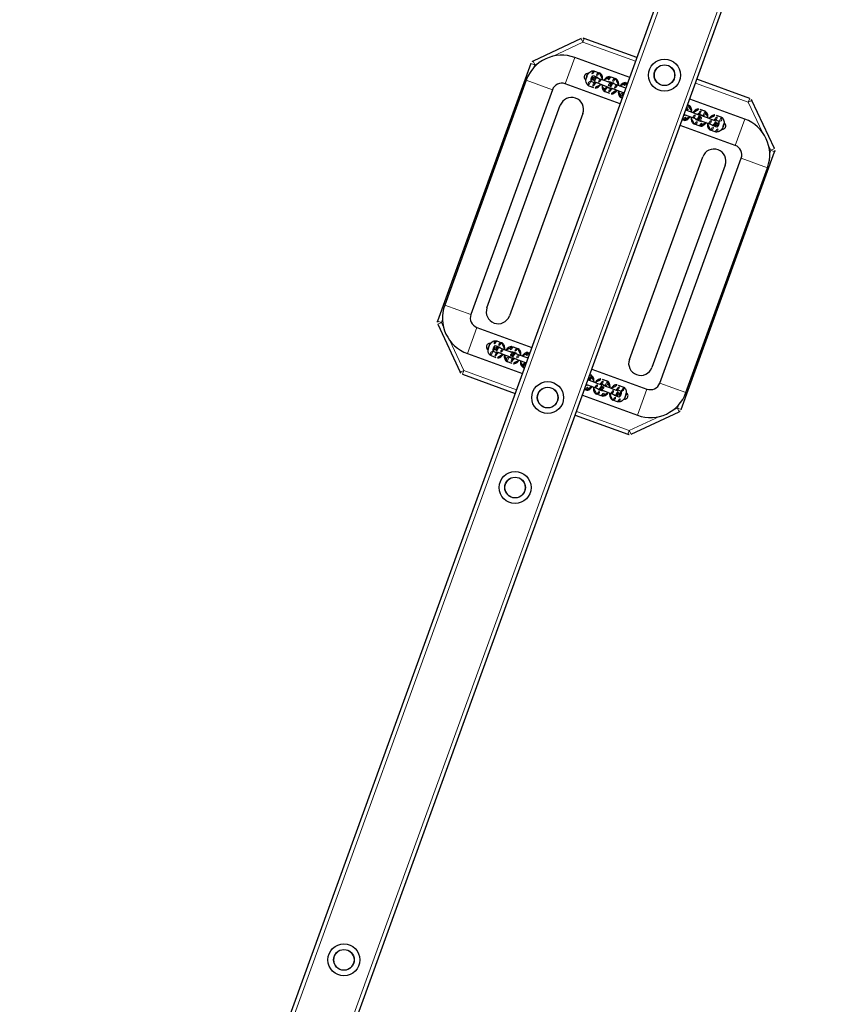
# Model space of a CAD drawing. Header units: millimetres. Extents: x 0 to 6535399, y 0 to 6021678.
# Tile 24 of 59: x 6532993.743 to 6532994.298, y 6021280.996 to 6021281.663. Entities that reach past the tile are written whole.
import ezdxf

# ---------------------------------------------------------------- set-up
doc = ezdxf.new("R2010")
doc.units = ezdxf.units.MM
for name, color, linetype, lineweight in [('PZT_plac zabaw', 7, 'Continuous', 15), ('Widoczne (ISO)', 7, 'Continuous', 25), ('Widoczne wąskie (ISO)', 7, 'Continuous', 15)]:
    doc.layers.add(name, color=color, linetype=linetype, lineweight=lineweight)

# ---------------------------------------------------------------- blocks, each defined once
blk = doc.blocks.new('hu stawka podwójna')
at = {"layer": 'Widoczne (ISO)'}
for p, q in [((749.5, 3761), (702.5, 3714)), ((1096.9, 3762.5), (753.1, 3762.5)), ((1075, 3761), (775, 3761)), ((1147.5, 3714), (1100.5, 3761)), ((1075, 3726), (775, 3726)), ((701, 3710.4), (701, 3640)), ((727.5, 3713.5), (727.5, 3640)), ((762.5, 3713.5), (762.5, 3640)), ((790, 3710), (1060, 3710)), ((1087.5, 3640), (1087.5, 3713.5)), ((1122.5, 3640), (1122.5, 3713.5)), ((1149, 3640), (1149, 3710.4)), ((735, 3677.9), (735, 3684.1)), ((741, 3678.1), (741, 3684.1)), ((742, 3680.2), (742, 3678.9)), ((748, 3678.9), (748, 3680.2)), ((749, 3684.1), (749, 3678.1)), ((755, 3684.1), (755, 3677.9)), ((1060, 3680), (790, 3680)), ((1095, 3677.9), (1095, 3684.1)), ((1101, 3678.1), (1101, 3684.1)), ((1102, 3680.2), (1102, 3678.9)), ((1108, 3678.9), (1108, 3680.2)), ((1109, 3684.1), (1109, 3678.1)), ((1115, 3684.1), (1115, 3677.9)), ((742, 3672.7), (742, 3678.9)), ((742, 3672.7), (742, 3660.1)), ((748, 3672.7), (748, 3678.9)), ((748, 3660.1), (748, 3672.7)), ((1102, 3672.7), (1102, 3678.9)), ((1102, 3672.7), (1102, 3660.1)), ((1108, 3672.7), (1108, 3678.9)), ((1108, 3660.1), (1108, 3672.7)), ((735, 3656.4), (735, 3662.5)), ((741, 3656.5), (741, 3662.5)), ((742, 3658.7), (742, 3657.3)), ((742, 3651.2), (742, 3657.3)), ((748, 3657.3), (748, 3658.7)), ((748, 3651.2), (748, 3657.3)), ((749, 3662.5), (749, 3656.5)), ((755, 3662.5), (755, 3656.4)), ((1095, 3656.4), (1095, 3662.5)), ((1101, 3656.5), (1101, 3662.5)), ((1102, 3658.7), (1102, 3657.3)), ((1102, 3651.2), (1102, 3657.3)), ((1108, 3657.3), (1108, 3658.7)), ((1108, 3651.2), (1108, 3657.3)), ((1109, 3662.5), (1109, 3656.5)), ((1115, 3662.5), (1115, 3656.4)), ((742, 3651.2), (742, 3640)), ((748, 3640), (748, 3651.2)), ((1102, 3651.2), (1102, 3640)), ((1108, 3640), (1108, 3651.2)), ((2973.2, 3640), (176.8, 3640)), ((735, 3640), (735, 3641)), ((741, 3640), (741, 3641)), ((749, 3641), (749, 3640)), ((755, 3641), (755, 3640)), ((1095, 3640), (1095, 3641)), ((1101, 3640), (1101, 3641)), ((1109, 3641), (1109, 3640)), ((1115, 3641), (1115, 3640)), ((2973.2, 3560), (176.8, 3560)), ((701, 3560), (701, 3489.6)), ((727.5, 3560), (727.5, 3486.5)), ((735, 3559), (735, 3560)), ((741, 3559), (741, 3560)), ((742, 3560), (742, 3548.8)), ((748, 3548.8), (748, 3560)), ((749, 3560), (749, 3559)), ((755, 3560), (755, 3559)), ((762.5, 3560), (762.5, 3486.5)), ((1087.5, 3486.5), (1087.5, 3560)), ((1095, 3559), (1095, 3560)), ((1101, 3559), (1101, 3560)), ((1102, 3560), (1102, 3548.8)), ((1108, 3548.8), (1108, 3560)), ((1109, 3560), (1109, 3559)), ((1115, 3560), (1115, 3559)), ((1122.5, 3486.5), (1122.5, 3560)), ((1149, 3489.6), (1149, 3560)), ((735, 3537.5), (735, 3543.6)), ((742, 3548.8), (742, 3542.7)), ((748, 3548.8), (748, 3542.7)), ((755, 3543.6), (755, 3537.5)), ((1095, 3537.5), (1095, 3543.6)), ((1102, 3548.8), (1102, 3542.7)), ((1108, 3548.8), (1108, 3542.7)), ((1115, 3543.6), (1115, 3537.5)), ((741, 3537.5), (741, 3543.5)), ((742, 3542.7), (742, 3541.3)), ((742, 3539.9), (742, 3527.3)), ((748, 3541.3), (748, 3542.7)), ((748, 3527.3), (748, 3539.9)), ((749, 3543.5), (749, 3537.5)), ((1101, 3537.5), (1101, 3543.5)), ((1102, 3542.7), (1102, 3541.3)), ((1102, 3539.9), (1102, 3527.3)), ((1108, 3541.3), (1108, 3542.7)), ((1108, 3527.3), (1108, 3539.9)), ((1109, 3543.5), (1109, 3537.5)), ((735, 3515.9), (735, 3522.1)), ((741, 3515.9), (741, 3521.9)), ((742, 3527.3), (742, 3521.1)), ((742, 3521.1), (742, 3519.8)), ((748, 3527.3), (748, 3521.1)), ((748, 3519.8), (748, 3521.1)), ((749, 3521.9), (749, 3515.9)), ((755, 3522.1), (755, 3515.9)), ((790, 3520), (1060, 3520)), ((1095, 3515.9), (1095, 3522.1)), ((1101, 3515.9), (1101, 3521.9)), ((1102, 3527.3), (1102, 3521.1)), ((1102, 3521.1), (1102, 3519.8)), ((1108, 3527.3), (1108, 3521.1)), ((1108, 3519.8), (1108, 3521.1)), ((1109, 3521.9), (1109, 3515.9)), ((1115, 3522.1), (1115, 3515.9)), ((702.5, 3486), (749.5, 3439)), ((1060, 3490), (790, 3490)), ((1100.5, 3439), (1147.5, 3486)), ((775, 3474), (1075, 3474)), ((753.1, 3437.5), (1096.9, 3437.5)), ((775, 3439), (1075, 3439))]:
    blk.add_line(p, q, dxfattribs=at)
for centre, radius in [((710, 3600), 20), ((1140, 3600), 20), ((1260, 3600), 20), ((1890, 3600), 20), ((710, 3600), 13), ((1140, 3600), 13), ((1260, 3600), 13), ((1890, 3600), 13)]:
    blk.add_circle(centre, radius, dxfattribs=at)
for centre, radius, start, end in [((775, 3713.5), 47.5, 90, 180), ((753.1, 3757.5), 5, 90, 135), ((1075, 3713.5), 47.5, 0, 90), ((1096.9, 3757.5), 5, 45, 90), ((775, 3713.5), 12.5, 90, 180), ((1075, 3713.5), 12.5, 0, 90), ((706, 3710.4), 5, 135, 180), ((790, 3695), 15, 90, 270), ((1060, 3695), 15, 270, 90), ((1144, 3710.4), 5, 0, 45), ((745, 3680.2), 3, 0, 180), ((1105, 3680.2), 3, 0, 180), ((745, 3658.7), 3, 0, 180), ((745, 3660.1), 3, 180, 193.5101), ((745, 3660.1), 3, 346.4899, 0), ((1105, 3658.7), 3, 0, 180), ((1105, 3660.1), 3, 180, 193.5101), ((1105, 3660.1), 3, 346.4899, 0), ((745, 3541.3), 3, 180, 0), ((745, 3539.9), 3, 166.4899, 180), ((745, 3539.9), 3, 0, 13.5101), ((1105, 3541.3), 3, 180, 0), ((1105, 3539.9), 3, 166.4899, 180), ((1105, 3539.9), 3, 0, 13.5101), ((745, 3519.8), 3, 180, 0), ((790, 3505), 15, 90, 270), ((1060, 3505), 15, 270, 90), ((1105, 3519.8), 3, 180, 0), ((706, 3489.6), 5, 180, 225), ((775, 3486.5), 47.5, 180, 270), ((775, 3486.5), 12.5, 180, 270), ((1075, 3486.5), 47.5, 270, 0), ((1075, 3486.5), 12.5, 270, 0), ((1144, 3489.6), 5, 315, 0), ((753.1, 3442.5), 5, 225, 270), ((1096.9, 3442.5), 5, 270, 315)]:
    blk.add_arc(centre, radius, start, end, dxfattribs=at)
for points, knots in [([(740.8, 3690.6), (740.8, 3691), (740.9, 3691.3), (741.3, 3692.2), (741.6, 3692.6), (742.4, 3693.4), (742.8, 3693.7), (743.9, 3694.1), (744.5, 3694.3), (745.5, 3694.3), (746.1, 3694.1), (747.2, 3693.7), (747.6, 3693.4), (748.4, 3692.6), (748.7, 3692.2), (749.1, 3691.3), (749.2, 3691), (749.2, 3690.6)], [0.060021, 0.060021, 0.060021, 0.060021, 0.160796, 0.160796, 0.321593, 0.321593, 0.482369, 0.482369, 0.643146, 0.643146, 0.803922, 0.803922, 0.964699, 0.964699, 1.125495, 1.125495, 1.226271, 1.226271, 1.226271, 1.226271]), ([(1100.8, 3690.6), (1100.8, 3691), (1100.9, 3691.3), (1101.3, 3692.2), (1101.6, 3692.6), (1102.4, 3693.4), (1102.8, 3693.7), (1103.9, 3694.1), (1104.5, 3694.3), (1105.5, 3694.3), (1106.1, 3694.1), (1107.2, 3693.7), (1107.6, 3693.4), (1108.4, 3692.6), (1108.7, 3692.2), (1109.1, 3691.3), (1109.2, 3691), (1109.2, 3690.6)], [2.632604, 2.632604, 2.632604, 2.632604, 2.73338, 2.73338, 2.894177, 2.894177, 3.054953, 3.054953, 3.21573, 3.21573, 3.376506, 3.376506, 3.537283, 3.537283, 3.698079, 3.698079, 3.798855, 3.798855, 3.798855, 3.798855]), ([(735, 3684.1), (735, 3684.8), (735.1, 3685.5), (735.6, 3686.8), (736, 3687.4), (737, 3688.5), (737.6, 3689.1), (739.2, 3690), (740.1, 3690.4), (742.1, 3691), (743.2, 3691.2), (745.4, 3691.3), (746.4, 3691.2), (748.5, 3690.8), (749.6, 3690.5), (751.4, 3689.7), (752.3, 3689.1), (753.7, 3687.8), (754.3, 3687), (754.9, 3685.5), (755, 3684.8), (755, 3684.1)], [3.141593, 3.141593, 3.141593, 3.141593, 3.362363, 3.362363, 3.603315, 3.603315, 3.901563, 3.901563, 4.260826, 4.260826, 4.631878, 4.631878, 4.9984, 4.9984, 5.367088, 5.367088, 5.737068, 5.737068, 6.057124, 6.057124, 6.283185, 6.283185, 6.283185, 6.283185]), ([(741, 3684), (741, 3684), (741.1, 3684.1), (741.3, 3684.3), (741.4, 3684.4), (741.9, 3684.6), (742.1, 3684.7), (742.7, 3684.9), (743.1, 3685), (743.9, 3685.2), (744.4, 3685.2), (745.3, 3685.2), (745.7, 3685.2), (746.6, 3685.1), (747, 3685), (747.7, 3684.8), (748, 3684.7), (748.5, 3684.4), (748.7, 3684.3), (748.9, 3684.1), (749, 3684), (749, 3684)], [3.566896, 3.566896, 3.566896, 3.566896, 3.732418, 3.732418, 3.95185, 3.95185, 4.178665, 4.178665, 4.420654, 4.420654, 4.675112, 4.675112, 4.935001, 4.935001, 5.191759, 5.191759, 5.43708, 5.43708, 5.666219, 5.666219, 5.857882, 5.857882, 5.857882, 5.857882]), ([(1095, 3684.1), (1095, 3684.8), (1095.1, 3685.5), (1095.6, 3686.8), (1096, 3687.4), (1097, 3688.5), (1097.6, 3689.1), (1099.2, 3690), (1100.1, 3690.4), (1102.1, 3691), (1103.2, 3691.2), (1105.4, 3691.3), (1106.4, 3691.2), (1108.5, 3690.8), (1109.6, 3690.5), (1111.4, 3689.7), (1112.3, 3689.1), (1113.7, 3687.8), (1114.3, 3687), (1114.9, 3685.5), (1115, 3684.8), (1115, 3684.1)], [3.141593, 3.141593, 3.141593, 3.141593, 3.362363, 3.362363, 3.603315, 3.603315, 3.901563, 3.901563, 4.260826, 4.260826, 4.631878, 4.631878, 4.9984, 4.9984, 5.367088, 5.367088, 5.737068, 5.737068, 6.057124, 6.057124, 6.283185, 6.283185, 6.283185, 6.283185]), ([(1101, 3684), (1101, 3684), (1101.1, 3684.1), (1101.3, 3684.3), (1101.4, 3684.4), (1101.9, 3684.6), (1102.1, 3684.7), (1102.7, 3684.9), (1103.1, 3685), (1103.9, 3685.2), (1104.4, 3685.2), (1105.3, 3685.2), (1105.7, 3685.2), (1106.6, 3685.1), (1107, 3685), (1107.7, 3684.8), (1108, 3684.7), (1108.5, 3684.4), (1108.7, 3684.3), (1108.9, 3684.1), (1109, 3684), (1109, 3684)], [3.566896, 3.566896, 3.566896, 3.566896, 3.732418, 3.732418, 3.95185, 3.95185, 4.178665, 4.178665, 4.420654, 4.420654, 4.675112, 4.675112, 4.935001, 4.935001, 5.191759, 5.191759, 5.43708, 5.43708, 5.666219, 5.666219, 5.857882, 5.857882, 5.857882, 5.857882]), ([(742, 3671.1), (741.1, 3671.3), (740.3, 3671.6), (738.6, 3672.4), (737.7, 3672.9), (736.3, 3674.3), (735.7, 3675), (735.1, 3676.6), (735, 3677.3), (735, 3677.9)], [1.91728, 1.91728, 1.91728, 1.91728, 2.225495, 2.225495, 2.595475, 2.595475, 2.915532, 2.915532, 3.141593, 3.141593, 3.141593, 3.141593]), ([(735, 3662.5), (735, 3663.2), (735.1, 3663.9), (735.6, 3665.2), (736, 3665.8), (737, 3667), (737.6, 3667.5), (739.2, 3668.5), (740.1, 3668.9), (741.4, 3669.2), (741.7, 3669.3), (742, 3669.4)], [3.141593, 3.141593, 3.141593, 3.141593, 3.362363, 3.362363, 3.603315, 3.603315, 3.901563, 3.901563, 4.260826, 4.260826, 4.365906, 4.365906, 4.365906, 4.365906]), ([(742, 3677.4), (741.9, 3677.4), (741.8, 3677.5), (741.5, 3677.7), (741.3, 3677.8), (741.1, 3678), (741, 3678.1), (741, 3678.1), (741, 3678.1), (741, 3678.1)], [2.2172442, 2.2172442, 2.2172442, 2.2172442, 2.2954873, 2.2954873, 2.5246266, 2.5246266, 2.7438495, 2.7438495, 2.8521068, 2.8521068, 2.8521068, 2.8521068]), ([(749, 3678.1), (749, 3678.1), (749, 3678.1), (749, 3678.1), (749, 3678), (748.7, 3677.8), (748.6, 3677.7), (748.3, 3677.5), (748.1, 3677.5), (748, 3677.4)], [0.2894859, 0.2894859, 0.2894859, 0.2894859, 0.3141593, 0.3141593, 0.590825, 0.590825, 0.810257, 0.810257, 0.9243485, 0.9243485, 0.9243485, 0.9243485]), ([(755, 3677.9), (755, 3677.3), (754.9, 3676.6), (754.4, 3675.3), (754, 3674.7), (753, 3673.5), (752.4, 3673), (750.8, 3672), (749.9, 3671.6), (748.6, 3671.3), (748.3, 3671.2), (748, 3671.1)], [0, 0, 0, 0, 0.220771, 0.220771, 0.461722, 0.461722, 0.75997, 0.75997, 1.119233, 1.119233, 1.224313, 1.224313, 1.224313, 1.224313]), ([(748, 3669.4), (748.9, 3669.2), (749.7, 3668.9), (751.4, 3668.1), (752.3, 3667.6), (753.7, 3666.2), (754.3, 3665.5), (754.9, 3663.9), (755, 3663.2), (755, 3662.5)], [5.058872, 5.058872, 5.058872, 5.058872, 5.367088, 5.367088, 5.737068, 5.737068, 6.057124, 6.057124, 6.283185, 6.283185, 6.283185, 6.283185]), ([(1102, 3671.1), (1101.1, 3671.3), (1100.3, 3671.6), (1098.6, 3672.4), (1097.7, 3672.9), (1096.3, 3674.3), (1095.7, 3675), (1095.1, 3676.6), (1095, 3677.3), (1095, 3677.9)], [1.91728, 1.91728, 1.91728, 1.91728, 2.225495, 2.225495, 2.595475, 2.595475, 2.915532, 2.915532, 3.141593, 3.141593, 3.141593, 3.141593]), ([(1095, 3662.5), (1095, 3663.2), (1095.1, 3663.9), (1095.6, 3665.2), (1096, 3665.8), (1097, 3667), (1097.6, 3667.5), (1099.2, 3668.5), (1100.1, 3668.9), (1101.4, 3669.2), (1101.7, 3669.3), (1102, 3669.4)], [3.141593, 3.141593, 3.141593, 3.141593, 3.362363, 3.362363, 3.603315, 3.603315, 3.901563, 3.901563, 4.260826, 4.260826, 4.365906, 4.365906, 4.365906, 4.365906]), ([(1102, 3677.4), (1101.9, 3677.4), (1101.8, 3677.5), (1101.5, 3677.7), (1101.3, 3677.8), (1101.1, 3678), (1101, 3678.1), (1101, 3678.1), (1101, 3678.1), (1101, 3678.1)], [2.2172442, 2.2172442, 2.2172442, 2.2172442, 2.2954873, 2.2954873, 2.5246266, 2.5246266, 2.7438495, 2.7438495, 2.8521068, 2.8521068, 2.8521068, 2.8521068]), ([(1109, 3678.1), (1109, 3678.1), (1109, 3678.1), (1109, 3678.1), (1109, 3678), (1108.7, 3677.8), (1108.6, 3677.7), (1108.3, 3677.5), (1108.1, 3677.5), (1108, 3677.4)], [0.2894859, 0.2894859, 0.2894859, 0.2894859, 0.3141593, 0.3141593, 0.590825, 0.590825, 0.810257, 0.810257, 0.9243485, 0.9243485, 0.9243485, 0.9243485]), ([(1115, 3677.9), (1115, 3677.3), (1114.9, 3676.6), (1114.4, 3675.3), (1114, 3674.7), (1113, 3673.5), (1112.4, 3673), (1110.8, 3672), (1109.9, 3671.6), (1108.6, 3671.3), (1108.3, 3671.2), (1108, 3671.1)], [0, 0, 0, 0, 0.220771, 0.220771, 0.461722, 0.461722, 0.75997, 0.75997, 1.119233, 1.119233, 1.224313, 1.224313, 1.224313, 1.224313]), ([(1108, 3669.4), (1108.9, 3669.2), (1109.7, 3668.9), (1111.4, 3668.1), (1112.3, 3667.6), (1113.7, 3666.2), (1114.3, 3665.5), (1114.9, 3663.9), (1115, 3663.2), (1115, 3662.5)], [5.058872, 5.058872, 5.058872, 5.058872, 5.367088, 5.367088, 5.737068, 5.737068, 6.057124, 6.057124, 6.283185, 6.283185, 6.283185, 6.283185]), ([(742, 3649.6), (741.1, 3649.8), (740.3, 3650), (738.6, 3650.8), (737.7, 3651.4), (736.3, 3652.7), (735.7, 3653.5), (735.1, 3655), (735, 3655.7), (735, 3656.4)], [1.91728, 1.91728, 1.91728, 1.91728, 2.225495, 2.225495, 2.595475, 2.595475, 2.915532, 2.915532, 3.141593, 3.141593, 3.141593, 3.141593]), ([(741, 3662.4), (741, 3662.5), (741.1, 3662.5), (741.3, 3662.7), (741.4, 3662.8), (741.7, 3663), (741.9, 3663), (742, 3663.1)], [3.5668963, 3.5668963, 3.5668963, 3.5668963, 3.7324177, 3.7324177, 3.9518497, 3.9518497, 4.0659411, 4.0659411, 4.0659411, 4.0659411]), ([(742, 3655.8), (741.9, 3655.9), (741.8, 3655.9), (741.5, 3656.1), (741.3, 3656.2), (741.1, 3656.4), (741, 3656.5), (741, 3656.5), (741, 3656.6), (741, 3656.6)], [2.2172442, 2.2172442, 2.2172442, 2.2172442, 2.2954873, 2.2954873, 2.5246266, 2.5246266, 2.7438495, 2.7438495, 2.8521068, 2.8521068, 2.8521068, 2.8521068]), ([(748, 3663.1), (748.1, 3663), (748.2, 3663), (748.5, 3662.8), (748.7, 3662.7), (748.9, 3662.5), (749, 3662.5), (749, 3662.4)], [5.3588368, 5.3588368, 5.3588368, 5.3588368, 5.43708, 5.43708, 5.6662192, 5.6662192, 5.8578816, 5.8578816, 5.8578816, 5.8578816]), ([(749, 3656.6), (749, 3656.6), (749, 3656.6), (749, 3656.5), (749, 3656.5), (748.7, 3656.2), (748.6, 3656.1), (748.3, 3656), (748.1, 3655.9), (748, 3655.8)], [0.2894859, 0.2894859, 0.2894859, 0.2894859, 0.3141593, 0.3141593, 0.590825, 0.590825, 0.810257, 0.810257, 0.9243485, 0.9243485, 0.9243485, 0.9243485]), ([(755, 3656.4), (755, 3655.7), (754.9, 3655), (754.4, 3653.7), (754, 3653.1), (753, 3652), (752.4, 3651.4), (750.8, 3650.5), (749.9, 3650.1), (748.6, 3649.7), (748.3, 3649.6), (748, 3649.6)], [0, 0, 0, 0, 0.220771, 0.220771, 0.461722, 0.461722, 0.75997, 0.75997, 1.119233, 1.119233, 1.224313, 1.224313, 1.224313, 1.224313]), ([(1102, 3649.6), (1101.1, 3649.8), (1100.3, 3650), (1098.6, 3650.8), (1097.7, 3651.4), (1096.3, 3652.7), (1095.7, 3653.5), (1095.1, 3655), (1095, 3655.7), (1095, 3656.4)], [1.91728, 1.91728, 1.91728, 1.91728, 2.225495, 2.225495, 2.595475, 2.595475, 2.915532, 2.915532, 3.141593, 3.141593, 3.141593, 3.141593]), ([(1101, 3662.4), (1101, 3662.5), (1101.1, 3662.5), (1101.3, 3662.7), (1101.4, 3662.8), (1101.7, 3663), (1101.9, 3663), (1102, 3663.1)], [3.5668963, 3.5668963, 3.5668963, 3.5668963, 3.7324177, 3.7324177, 3.9518497, 3.9518497, 4.0659411, 4.0659411, 4.0659411, 4.0659411]), ([(1102, 3655.8), (1101.9, 3655.9), (1101.8, 3655.9), (1101.5, 3656.1), (1101.3, 3656.2), (1101.1, 3656.4), (1101, 3656.5), (1101, 3656.5), (1101, 3656.6), (1101, 3656.6)], [2.2172442, 2.2172442, 2.2172442, 2.2172442, 2.2954873, 2.2954873, 2.5246266, 2.5246266, 2.7438495, 2.7438495, 2.8521068, 2.8521068, 2.8521068, 2.8521068]), ([(1108, 3663.1), (1108.1, 3663), (1108.2, 3663), (1108.5, 3662.8), (1108.7, 3662.7), (1108.9, 3662.5), (1109, 3662.5), (1109, 3662.4)], [5.3588368, 5.3588368, 5.3588368, 5.3588368, 5.43708, 5.43708, 5.6662192, 5.6662192, 5.8578816, 5.8578816, 5.8578816, 5.8578816]), ([(1109, 3656.6), (1109, 3656.6), (1109, 3656.6), (1109, 3656.5), (1109, 3656.5), (1108.7, 3656.2), (1108.6, 3656.1), (1108.3, 3656), (1108.1, 3655.9), (1108, 3655.8)], [0.2894859, 0.2894859, 0.2894859, 0.2894859, 0.3141593, 0.3141593, 0.590825, 0.590825, 0.810257, 0.810257, 0.9243485, 0.9243485, 0.9243485, 0.9243485]), ([(1115, 3656.4), (1115, 3655.7), (1114.9, 3655), (1114.4, 3653.7), (1114, 3653.1), (1113, 3652), (1112.4, 3651.4), (1110.8, 3650.5), (1109.9, 3650.1), (1108.6, 3649.7), (1108.3, 3649.6), (1108, 3649.6)], [0, 0, 0, 0, 0.220771, 0.220771, 0.461722, 0.461722, 0.75997, 0.75997, 1.119233, 1.119233, 1.224313, 1.224313, 1.224313, 1.224313]), ([(735, 3641), (735, 3641.7), (735.1, 3642.3), (735.6, 3643.6), (736, 3644.2), (737, 3645.4), (737.6, 3645.9), (739.2, 3646.9), (740.1, 3647.3), (741.4, 3647.6), (741.7, 3647.7), (742, 3647.8)], [3.141593, 3.141593, 3.141593, 3.141593, 3.362363, 3.362363, 3.603315, 3.603315, 3.901563, 3.901563, 4.260826, 4.260826, 4.365906, 4.365906, 4.365906, 4.365906]), ([(748, 3647.8), (748.9, 3647.6), (749.7, 3647.3), (751.4, 3646.5), (752.3, 3646), (753.7, 3644.6), (754.3, 3643.9), (754.9, 3642.4), (755, 3641.7), (755, 3641)], [5.058872, 5.058872, 5.058872, 5.058872, 5.367088, 5.367088, 5.737068, 5.737068, 6.057124, 6.057124, 6.283185, 6.283185, 6.283185, 6.283185]), ([(1095, 3641), (1095, 3641.7), (1095.1, 3642.3), (1095.6, 3643.6), (1096, 3644.2), (1097, 3645.4), (1097.6, 3645.9), (1099.2, 3646.9), (1100.1, 3647.3), (1101.4, 3647.6), (1101.7, 3647.7), (1102, 3647.8)], [3.141593, 3.141593, 3.141593, 3.141593, 3.362363, 3.362363, 3.603315, 3.603315, 3.901563, 3.901563, 4.260826, 4.260826, 4.365906, 4.365906, 4.365906, 4.365906]), ([(1108, 3647.8), (1108.9, 3647.6), (1109.7, 3647.3), (1111.4, 3646.5), (1112.3, 3646), (1113.7, 3644.6), (1114.3, 3643.9), (1114.9, 3642.4), (1115, 3641.7), (1115, 3641)], [5.058872, 5.058872, 5.058872, 5.058872, 5.367088, 5.367088, 5.737068, 5.737068, 6.057124, 6.057124, 6.283185, 6.283185, 6.283185, 6.283185]), ([(741, 3640.8), (741, 3640.9), (741.1, 3640.9), (741.3, 3641.1), (741.4, 3641.2), (741.7, 3641.4), (741.9, 3641.5), (742, 3641.5)], [3.5668963, 3.5668963, 3.5668963, 3.5668963, 3.7324177, 3.7324177, 3.9518497, 3.9518497, 4.0659411, 4.0659411, 4.0659411, 4.0659411]), ([(748, 3641.5), (748.1, 3641.5), (748.2, 3641.4), (748.5, 3641.3), (748.7, 3641.1), (748.9, 3641), (749, 3640.9), (749, 3640.8)], [5.3588368, 5.3588368, 5.3588368, 5.3588368, 5.43708, 5.43708, 5.6662192, 5.6662192, 5.8578816, 5.8578816, 5.8578816, 5.8578816]), ([(1101, 3640.8), (1101, 3640.9), (1101.1, 3640.9), (1101.3, 3641.1), (1101.4, 3641.2), (1101.7, 3641.4), (1101.9, 3641.5), (1102, 3641.5)], [3.5668963, 3.5668963, 3.5668963, 3.5668963, 3.7324177, 3.7324177, 3.9518497, 3.9518497, 4.0659411, 4.0659411, 4.0659411, 4.0659411]), ([(1108, 3641.5), (1108.1, 3641.5), (1108.2, 3641.4), (1108.5, 3641.3), (1108.7, 3641.1), (1108.9, 3641), (1109, 3640.9), (1109, 3640.8)], [5.3588368, 5.3588368, 5.3588368, 5.3588368, 5.43708, 5.43708, 5.6662192, 5.6662192, 5.8578816, 5.8578816, 5.8578816, 5.8578816]), ([(742, 3552.2), (741.1, 3552.4), (740.3, 3552.7), (738.6, 3553.5), (737.7, 3554), (736.3, 3555.4), (735.7, 3556.1), (735.1, 3557.6), (735, 3558.3), (735, 3559)], [5.058872, 5.058872, 5.058872, 5.058872, 5.367088, 5.367088, 5.737068, 5.737068, 6.057124, 6.057124, 6.283185, 6.283185, 6.283185, 6.283185]), ([(742, 3558.5), (741.9, 3558.5), (741.8, 3558.6), (741.5, 3558.7), (741.3, 3558.9), (741.1, 3559), (741, 3559.1), (741, 3559.2)], [5.3588368, 5.3588368, 5.3588368, 5.3588368, 5.43708, 5.43708, 5.6662192, 5.6662192, 5.8578816, 5.8578816, 5.8578816, 5.8578816]), ([(749, 3559.2), (749, 3559.1), (748.9, 3559.1), (748.7, 3558.9), (748.6, 3558.8), (748.3, 3558.6), (748.1, 3558.5), (748, 3558.5)], [3.5668963, 3.5668963, 3.5668963, 3.5668963, 3.7324177, 3.7324177, 3.9518497, 3.9518497, 4.0659411, 4.0659411, 4.0659411, 4.0659411]), ([(755, 3559), (755, 3558.3), (754.9, 3557.7), (754.4, 3556.4), (754, 3555.8), (753, 3554.6), (752.4, 3554.1), (750.8, 3553.1), (749.9, 3552.7), (748.6, 3552.4), (748.3, 3552.3), (748, 3552.2)], [3.141593, 3.141593, 3.141593, 3.141593, 3.362363, 3.362363, 3.603315, 3.603315, 3.901563, 3.901563, 4.260826, 4.260826, 4.365906, 4.365906, 4.365906, 4.365906]), ([(1102, 3552.2), (1101.1, 3552.4), (1100.3, 3552.7), (1098.6, 3553.5), (1097.7, 3554), (1096.3, 3555.4), (1095.7, 3556.1), (1095.1, 3557.6), (1095, 3558.3), (1095, 3559)], [5.058872, 5.058872, 5.058872, 5.058872, 5.367088, 5.367088, 5.737068, 5.737068, 6.057124, 6.057124, 6.283185, 6.283185, 6.283185, 6.283185]), ([(1102, 3558.5), (1101.9, 3558.5), (1101.8, 3558.6), (1101.5, 3558.7), (1101.3, 3558.9), (1101.1, 3559), (1101, 3559.1), (1101, 3559.2)], [5.3588368, 5.3588368, 5.3588368, 5.3588368, 5.43708, 5.43708, 5.6662192, 5.6662192, 5.8578816, 5.8578816, 5.8578816, 5.8578816]), ([(1109, 3559.2), (1109, 3559.1), (1108.9, 3559.1), (1108.7, 3558.9), (1108.6, 3558.8), (1108.3, 3558.6), (1108.1, 3558.5), (1108, 3558.5)], [3.5668963, 3.5668963, 3.5668963, 3.5668963, 3.7324177, 3.7324177, 3.9518497, 3.9518497, 4.0659411, 4.0659411, 4.0659411, 4.0659411]), ([(1115, 3559), (1115, 3558.3), (1114.9, 3557.7), (1114.4, 3556.4), (1114, 3555.8), (1113, 3554.6), (1112.4, 3554.1), (1110.8, 3553.1), (1109.9, 3552.7), (1108.6, 3552.4), (1108.3, 3552.3), (1108, 3552.2)], [3.141593, 3.141593, 3.141593, 3.141593, 3.362363, 3.362363, 3.603315, 3.603315, 3.901563, 3.901563, 4.260826, 4.260826, 4.365906, 4.365906, 4.365906, 4.365906]), ([(735, 3543.6), (735, 3544.3), (735.1, 3545), (735.6, 3546.3), (736, 3546.9), (737, 3548), (737.6, 3548.6), (739.2, 3549.5), (740.1, 3549.9), (741.4, 3550.3), (741.7, 3550.4), (742, 3550.4)], [0, 0, 0, 0, 0.220771, 0.220771, 0.461722, 0.461722, 0.75997, 0.75997, 1.119233, 1.119233, 1.224313, 1.224313, 1.224313, 1.224313]), ([(741, 3543.4), (741, 3543.4), (741, 3543.4), (741, 3543.5), (741, 3543.5), (741.3, 3543.8), (741.4, 3543.9), (741.7, 3544), (741.9, 3544.1), (742, 3544.2)], [0.2894859, 0.2894859, 0.2894859, 0.2894859, 0.3141593, 0.3141593, 0.590825, 0.590825, 0.810257, 0.810257, 0.9243485, 0.9243485, 0.9243485, 0.9243485]), ([(748, 3550.4), (748.9, 3550.2), (749.7, 3550), (751.4, 3549.2), (752.3, 3548.6), (753.7, 3547.3), (754.3, 3546.5), (754.9, 3545), (755, 3544.3), (755, 3543.6)], [1.91728, 1.91728, 1.91728, 1.91728, 2.225495, 2.225495, 2.595475, 2.595475, 2.915532, 2.915532, 3.141593, 3.141593, 3.141593, 3.141593]), ([(748, 3544.2), (748.1, 3544.1), (748.2, 3544.1), (748.5, 3543.9), (748.7, 3543.8), (748.9, 3543.6), (749, 3543.5), (749, 3543.5), (749, 3543.4), (749, 3543.4)], [2.2172442, 2.2172442, 2.2172442, 2.2172442, 2.2954873, 2.2954873, 2.5246266, 2.5246266, 2.7438495, 2.7438495, 2.8521068, 2.8521068, 2.8521068, 2.8521068]), ([(1095, 3543.6), (1095, 3544.3), (1095.1, 3545), (1095.6, 3546.3), (1096, 3546.9), (1097, 3548), (1097.6, 3548.6), (1099.2, 3549.5), (1100.1, 3549.9), (1101.4, 3550.3), (1101.7, 3550.4), (1102, 3550.4)], [0, 0, 0, 0, 0.220771, 0.220771, 0.461722, 0.461722, 0.75997, 0.75997, 1.119233, 1.119233, 1.224313, 1.224313, 1.224313, 1.224313]), ([(1101, 3543.4), (1101, 3543.4), (1101, 3543.4), (1101, 3543.5), (1101, 3543.5), (1101.3, 3543.8), (1101.4, 3543.9), (1101.7, 3544), (1101.9, 3544.1), (1102, 3544.2)], [0.2894859, 0.2894859, 0.2894859, 0.2894859, 0.3141593, 0.3141593, 0.590825, 0.590825, 0.810257, 0.810257, 0.9243485, 0.9243485, 0.9243485, 0.9243485]), ([(1108, 3550.4), (1108.9, 3550.2), (1109.7, 3550), (1111.4, 3549.2), (1112.3, 3548.6), (1113.7, 3547.3), (1114.3, 3546.5), (1114.9, 3545), (1115, 3544.3), (1115, 3543.6)], [1.91728, 1.91728, 1.91728, 1.91728, 2.225495, 2.225495, 2.595475, 2.595475, 2.915532, 2.915532, 3.141593, 3.141593, 3.141593, 3.141593]), ([(1108, 3544.2), (1108.1, 3544.1), (1108.2, 3544.1), (1108.5, 3543.9), (1108.7, 3543.8), (1108.9, 3543.6), (1109, 3543.5), (1109, 3543.5), (1109, 3543.4), (1109, 3543.4)], [2.2172442, 2.2172442, 2.2172442, 2.2172442, 2.2954873, 2.2954873, 2.5246266, 2.5246266, 2.7438495, 2.7438495, 2.8521068, 2.8521068, 2.8521068, 2.8521068]), ([(742, 3530.6), (741.1, 3530.8), (740.3, 3531.1), (738.6, 3531.9), (737.7, 3532.4), (736.3, 3533.8), (735.7, 3534.5), (735.1, 3536.1), (735, 3536.8), (735, 3537.5)], [5.058872, 5.058872, 5.058872, 5.058872, 5.367088, 5.367088, 5.737068, 5.737068, 6.057124, 6.057124, 6.283185, 6.283185, 6.283185, 6.283185]), ([(742, 3536.9), (741.9, 3537), (741.8, 3537), (741.5, 3537.2), (741.3, 3537.3), (741.1, 3537.5), (741, 3537.5), (741, 3537.6)], [5.3588368, 5.3588368, 5.3588368, 5.3588368, 5.43708, 5.43708, 5.6662192, 5.6662192, 5.8578816, 5.8578816, 5.8578816, 5.8578816]), ([(749, 3537.6), (749, 3537.5), (748.9, 3537.5), (748.7, 3537.3), (748.6, 3537.2), (748.3, 3537), (748.1, 3537), (748, 3536.9)], [3.5668963, 3.5668963, 3.5668963, 3.5668963, 3.7324177, 3.7324177, 3.9518497, 3.9518497, 4.0659411, 4.0659411, 4.0659411, 4.0659411]), ([(755, 3537.5), (755, 3536.8), (754.9, 3536.1), (754.4, 3534.8), (754, 3534.2), (753, 3533), (752.4, 3532.5), (750.8, 3531.5), (749.9, 3531.1), (748.6, 3530.8), (748.3, 3530.7), (748, 3530.6)], [3.141593, 3.141593, 3.141593, 3.141593, 3.362363, 3.362363, 3.603315, 3.603315, 3.901563, 3.901563, 4.260826, 4.260826, 4.365906, 4.365906, 4.365906, 4.365906]), ([(1102, 3530.6), (1101.1, 3530.8), (1100.3, 3531.1), (1098.6, 3531.9), (1097.7, 3532.4), (1096.3, 3533.8), (1095.7, 3534.5), (1095.1, 3536.1), (1095, 3536.8), (1095, 3537.5)], [5.058872, 5.058872, 5.058872, 5.058872, 5.367088, 5.367088, 5.737068, 5.737068, 6.057124, 6.057124, 6.283185, 6.283185, 6.283185, 6.283185]), ([(1102, 3536.9), (1101.9, 3537), (1101.8, 3537), (1101.5, 3537.2), (1101.3, 3537.3), (1101.1, 3537.5), (1101, 3537.5), (1101, 3537.6)], [5.3588368, 5.3588368, 5.3588368, 5.3588368, 5.43708, 5.43708, 5.6662192, 5.6662192, 5.8578816, 5.8578816, 5.8578816, 5.8578816]), ([(1109, 3537.6), (1109, 3537.5), (1108.9, 3537.5), (1108.7, 3537.3), (1108.6, 3537.2), (1108.3, 3537), (1108.1, 3537), (1108, 3536.9)], [3.5668963, 3.5668963, 3.5668963, 3.5668963, 3.7324177, 3.7324177, 3.9518497, 3.9518497, 4.0659411, 4.0659411, 4.0659411, 4.0659411]), ([(1115, 3537.5), (1115, 3536.8), (1114.9, 3536.1), (1114.4, 3534.8), (1114, 3534.2), (1113, 3533), (1112.4, 3532.5), (1110.8, 3531.5), (1109.9, 3531.1), (1108.6, 3530.8), (1108.3, 3530.7), (1108, 3530.6)], [3.141593, 3.141593, 3.141593, 3.141593, 3.362363, 3.362363, 3.603315, 3.603315, 3.901563, 3.901563, 4.260826, 4.260826, 4.365906, 4.365906, 4.365906, 4.365906]), ([(735, 3522.1), (735, 3522.7), (735.1, 3523.4), (735.6, 3524.7), (736, 3525.3), (737, 3526.5), (737.6, 3527), (739.2, 3528), (740.1, 3528.4), (741.4, 3528.7), (741.7, 3528.8), (742, 3528.9)], [0, 0, 0, 0, 0.220771, 0.220771, 0.461722, 0.461722, 0.75997, 0.75997, 1.119233, 1.119233, 1.224313, 1.224313, 1.224313, 1.224313]), ([(741, 3521.9), (741, 3521.9), (741, 3521.9), (741, 3521.9), (741, 3522), (741.3, 3522.2), (741.4, 3522.3), (741.7, 3522.5), (741.9, 3522.5), (742, 3522.6)], [0.2894859, 0.2894859, 0.2894859, 0.2894859, 0.3141593, 0.3141593, 0.590825, 0.590825, 0.810257, 0.810257, 0.9243485, 0.9243485, 0.9243485, 0.9243485]), ([(748, 3528.9), (748.9, 3528.7), (749.7, 3528.4), (751.4, 3527.6), (752.3, 3527.1), (753.7, 3525.7), (754.3, 3525), (754.9, 3523.4), (755, 3522.7), (755, 3522.1)], [1.91728, 1.91728, 1.91728, 1.91728, 2.225495, 2.225495, 2.595475, 2.595475, 2.915532, 2.915532, 3.141593, 3.141593, 3.141593, 3.141593]), ([(748, 3522.6), (748.1, 3522.6), (748.2, 3522.5), (748.5, 3522.3), (748.7, 3522.2), (748.9, 3522), (749, 3521.9), (749, 3521.9), (749, 3521.9), (749, 3521.9)], [2.2172442, 2.2172442, 2.2172442, 2.2172442, 2.2954873, 2.2954873, 2.5246266, 2.5246266, 2.7438495, 2.7438495, 2.8521068, 2.8521068, 2.8521068, 2.8521068]), ([(1095, 3522.1), (1095, 3522.7), (1095.1, 3523.4), (1095.6, 3524.7), (1096, 3525.3), (1097, 3526.5), (1097.6, 3527), (1099.2, 3528), (1100.1, 3528.4), (1101.4, 3528.7), (1101.7, 3528.8), (1102, 3528.9)], [0, 0, 0, 0, 0.220771, 0.220771, 0.461722, 0.461722, 0.75997, 0.75997, 1.119233, 1.119233, 1.224313, 1.224313, 1.224313, 1.224313]), ([(1101, 3521.9), (1101, 3521.9), (1101, 3521.9), (1101, 3521.9), (1101, 3522), (1101.3, 3522.2), (1101.4, 3522.3), (1101.7, 3522.5), (1101.9, 3522.5), (1102, 3522.6)], [0.2894859, 0.2894859, 0.2894859, 0.2894859, 0.3141593, 0.3141593, 0.590825, 0.590825, 0.810257, 0.810257, 0.9243485, 0.9243485, 0.9243485, 0.9243485]), ([(1108, 3528.9), (1108.9, 3528.7), (1109.7, 3528.4), (1111.4, 3527.6), (1112.3, 3527.1), (1113.7, 3525.7), (1114.3, 3525), (1114.9, 3523.4), (1115, 3522.7), (1115, 3522.1)], [1.91728, 1.91728, 1.91728, 1.91728, 2.225495, 2.225495, 2.595475, 2.595475, 2.915532, 2.915532, 3.141593, 3.141593, 3.141593, 3.141593]), ([(1108, 3522.6), (1108.1, 3522.6), (1108.2, 3522.5), (1108.5, 3522.3), (1108.7, 3522.2), (1108.9, 3522), (1109, 3521.9), (1109, 3521.9), (1109, 3521.9), (1109, 3521.9)], [2.2172442, 2.2172442, 2.2172442, 2.2172442, 2.2954873, 2.2954873, 2.5246266, 2.5246266, 2.7438495, 2.7438495, 2.8521068, 2.8521068, 2.8521068, 2.8521068]), ([(755, 3515.9), (755, 3515.2), (754.9, 3514.5), (754.4, 3513.2), (754, 3512.6), (753, 3511.5), (752.4, 3510.9), (750.8, 3510), (749.9, 3509.6), (747.9, 3509), (746.8, 3508.8), (744.6, 3508.7), (743.6, 3508.8), (741.5, 3509.2), (740.4, 3509.5), (738.6, 3510.3), (737.7, 3510.9), (736.3, 3512.2), (735.7, 3513), (735.1, 3514.5), (735, 3515.2), (735, 3515.9)], [3.141593, 3.141593, 3.141593, 3.141593, 3.362363, 3.362363, 3.603315, 3.603315, 3.901563, 3.901563, 4.260826, 4.260826, 4.631878, 4.631878, 4.9984, 4.9984, 5.367088, 5.367088, 5.737068, 5.737068, 6.057124, 6.057124, 6.283185, 6.283185, 6.283185, 6.283185]), ([(749.2, 3509.4), (749.2, 3509), (749.1, 3508.7), (748.7, 3507.8), (748.4, 3507.4), (747.6, 3506.6), (747.2, 3506.3), (746.1, 3505.9), (745.5, 3505.8), (744.5, 3505.8), (743.9, 3505.9), (742.8, 3506.3), (742.4, 3506.6), (741.6, 3507.4), (741.3, 3507.8), (740.9, 3508.7), (740.8, 3509), (740.8, 3509.4)], [1.346313, 1.346313, 1.346313, 1.346313, 1.447088, 1.447088, 1.607885, 1.607885, 1.768661, 1.768661, 1.929438, 1.929438, 2.090214, 2.090214, 2.250991, 2.250991, 2.411787, 2.411787, 2.512563, 2.512563, 2.512563, 2.512563]), ([(749, 3516), (749, 3516), (748.9, 3515.9), (748.7, 3515.7), (748.6, 3515.6), (748.1, 3515.4), (747.9, 3515.3), (747.3, 3515.1), (746.9, 3515), (746.1, 3514.8), (745.6, 3514.8), (744.7, 3514.8), (744.3, 3514.8), (743.4, 3514.9), (743, 3515), (742.3, 3515.2), (742, 3515.3), (741.5, 3515.6), (741.3, 3515.7), (741.1, 3515.9), (741, 3516), (741, 3516)], [3.566896, 3.566896, 3.566896, 3.566896, 3.732418, 3.732418, 3.95185, 3.95185, 4.178665, 4.178665, 4.420654, 4.420654, 4.675112, 4.675112, 4.935001, 4.935001, 5.191759, 5.191759, 5.43708, 5.43708, 5.666219, 5.666219, 5.857882, 5.857882, 5.857882, 5.857882]), ([(1115, 3515.9), (1115, 3515.2), (1114.9, 3514.5), (1114.4, 3513.2), (1114, 3512.6), (1113, 3511.5), (1112.4, 3510.9), (1110.8, 3510), (1109.9, 3509.6), (1107.9, 3509), (1106.8, 3508.8), (1104.6, 3508.7), (1103.6, 3508.8), (1101.5, 3509.2), (1100.4, 3509.5), (1098.6, 3510.3), (1097.7, 3510.9), (1096.3, 3512.2), (1095.7, 3513), (1095.1, 3514.5), (1095, 3515.2), (1095, 3515.9)], [3.141593, 3.141593, 3.141593, 3.141593, 3.362363, 3.362363, 3.603315, 3.603315, 3.901563, 3.901563, 4.260826, 4.260826, 4.631878, 4.631878, 4.9984, 4.9984, 5.367088, 5.367088, 5.737068, 5.737068, 6.057124, 6.057124, 6.283185, 6.283185, 6.283185, 6.283185]), ([(1109.2, 3509.4), (1109.2, 3509), (1109.1, 3508.7), (1108.7, 3507.8), (1108.4, 3507.4), (1107.6, 3506.6), (1107.2, 3506.3), (1106.1, 3505.9), (1105.5, 3505.8), (1104.5, 3505.8), (1103.9, 3505.9), (1102.8, 3506.3), (1102.4, 3506.6), (1101.6, 3507.4), (1101.3, 3507.8), (1100.9, 3508.7), (1100.8, 3509), (1100.8, 3509.4)], [1.346313, 1.346313, 1.346313, 1.346313, 1.447088, 1.447088, 1.607885, 1.607885, 1.768661, 1.768661, 1.929438, 1.929438, 2.090214, 2.090214, 2.250991, 2.250991, 2.411787, 2.411787, 2.512563, 2.512563, 2.512563, 2.512563]), ([(1109, 3516), (1109, 3516), (1108.9, 3515.9), (1108.7, 3515.7), (1108.6, 3515.6), (1108.1, 3515.4), (1107.9, 3515.3), (1107.3, 3515.1), (1106.9, 3515), (1106.1, 3514.8), (1105.6, 3514.8), (1104.7, 3514.8), (1104.3, 3514.8), (1103.4, 3514.9), (1103, 3515), (1102.3, 3515.2), (1102, 3515.3), (1101.5, 3515.6), (1101.3, 3515.7), (1101.1, 3515.9), (1101, 3516), (1101, 3516)], [3.566896, 3.566896, 3.566896, 3.566896, 3.732418, 3.732418, 3.95185, 3.95185, 4.178665, 4.178665, 4.420654, 4.420654, 4.675112, 4.675112, 4.935001, 4.935001, 5.191759, 5.191759, 5.43708, 5.43708, 5.666219, 5.666219, 5.857882, 5.857882, 5.857882, 5.857882])]:
    blk.add_open_spline(points, degree=3, knots=knots, dxfattribs=at)
at = {"layer": 'Widoczne wąskie (ISO)'}
for p, q in [((748.5, 3752.9), (753.1, 3757.5)), ((753.1, 3757.5), (749.5, 3761)), ((753.1, 3762.5), (753.1, 3757.5)), ((753.1, 3757.5), (757.1, 3757.5)), ((775, 3726), (775, 3761)), ((1075, 3726), (1075, 3761)), ((1092.9, 3757.5), (1096.9, 3757.5)), ((1096.9, 3757.5), (1096.9, 3762.5)), ((1100.5, 3761), (1096.9, 3757.5)), ((1096.9, 3757.5), (1101.5, 3752.9)), ((706, 3710.4), (735.6, 3740)), ((1114.4, 3740), (1144, 3710.4)), ((706, 3710.4), (701, 3710.4)), ((702.5, 3714), (706, 3710.4)), ((706, 3640), (706, 3710.4)), ((762.5, 3713.5), (727.5, 3713.5)), ((1087.5, 3713.5), (1122.5, 3713.5)), ((1144, 3710.4), (1147.5, 3714)), ((1149, 3710.4), (1144, 3710.4)), ((1144, 3710.4), (1144, 3640)), ((2973.2, 3635), (176.8, 3635)), ((2973.2, 3565), (176.8, 3565)), ((706, 3489.6), (706, 3560)), ((1144, 3560), (1144, 3489.6)), ((701, 3489.6), (706, 3489.6)), ((706, 3489.6), (702.5, 3486)), ((735.6, 3460), (706, 3489.6)), ((762.5, 3486.5), (727.5, 3486.5)), ((1122.5, 3486.5), (1087.5, 3486.5)), ((1144, 3489.6), (1114.4, 3460)), ((1144, 3489.6), (1149, 3489.6)), ((1147.5, 3486), (1144, 3489.6)), ((775, 3474), (775, 3439)), ((1075, 3474), (1075, 3439)), ((753.1, 3442.5), (748.5, 3447.1)), ((1101.5, 3447.1), (1096.9, 3442.5)), ((749.5, 3439), (753.1, 3442.5)), ((753.1, 3442.5), (753.1, 3437.5)), ((757.1, 3442.5), (753.1, 3442.5)), ((1096.9, 3442.5), (1092.9, 3442.5)), ((1096.9, 3442.5), (1100.5, 3439)), ((1096.9, 3437.5), (1096.9, 3442.5))]:
    blk.add_line(p, q, dxfattribs=at)
for centre in [(710, 3600), (1140, 3600), (1260, 3600), (1890, 3600)]:
    blk.add_circle(centre, 12.7, dxfattribs=at)
for centre, major_axis, start_param, end_param in [((738, 3684.1), (3, 0), 0, 3.141593), ((738, 3677.9), (-3, 0), 3.19922, 6.283185), ((745, 3678.9), (3, 0), 0, 3.141593), ((752, 3684.1), (-3, 0), 3.141593, 6.283185), ((752, 3677.9), (-3, 0), 3.141593, 6.225558), ((1098, 3684.1), (3, 0), 0, 3.141593), ((1098, 3677.9), (-3, 0), 3.19922, 6.283185), ((1105, 3678.9), (3, 0), 0, 3.141593), ((1112, 3684.1), (-3, 0), 3.141593, 6.283185), ((1112, 3677.9), (-3, 0), 3.141593, 6.225558), ((745, 3672.7), (-3, 0), 3.141593, 6.283185), ((1105, 3672.7), (-3, 0), 3.141593, 6.283185), ((738, 3662.5), (3, 0), 0, 3.141593), ((738, 3656.4), (-3, 0), 3.19922, 6.283185), ((745, 3657.3), (3, 0), 0, 3.141593), ((752, 3662.5), (-3, 0), 3.141593, 6.283185), ((752, 3656.4), (-3, 0), 3.141593, 6.225558), ((1098, 3662.5), (3, 0), 0, 3.141593), ((1098, 3656.4), (-3, 0), 3.19922, 6.283185), ((1105, 3657.3), (3, 0), 0, 3.141593), ((1112, 3662.5), (-3, 0), 3.141593, 6.283185), ((1112, 3656.4), (-3, 0), 3.141593, 6.225558), ((738, 3641), (3, 0), 0, 3.141593), ((745, 3651.2), (-3, 0), 3.141593, 6.283185), ((752, 3641), (-3, 0), 3.141593, 6.283185), ((1098, 3641), (3, 0), 0, 3.141593), ((1105, 3651.2), (-3, 0), 3.141593, 6.283185), ((1112, 3641), (-3, 0), 3.141593, 6.283185), ((738, 3559), (3, 0), 3.141593, 6.283185), ((752, 3559), (-3, 0), 0, 3.141593), ((1098, 3559), (3, 0), 3.141593, 6.283185), ((1112, 3559), (-3, 0), 0, 3.141593), ((738, 3543.6), (3, 0), 3.141593, 6.225558), ((745, 3548.8), (3, 0), 3.141593, 6.283185), ((752, 3543.6), (3, 0), 3.19922, 6.283185), ((1098, 3543.6), (3, 0), 3.141593, 6.225558), ((1105, 3548.8), (3, 0), 3.141593, 6.283185), ((1112, 3543.6), (3, 0), 3.19922, 6.283185), ((738, 3537.5), (3, 0), 3.141593, 6.283185), ((745, 3542.7), (-3, 0), 0, 3.141593), ((752, 3537.5), (-3, 0), 0, 3.141593), ((1098, 3537.5), (3, 0), 3.141593, 6.283185), ((1105, 3542.7), (-3, 0), 0, 3.141593), ((1112, 3537.5), (-3, 0), 0, 3.141593), ((738, 3522.1), (3, 0), 3.141593, 6.225558), ((745, 3527.3), (3, 0), 3.141593, 6.283185), ((745, 3521.1), (-3, 0), 0, 3.141593), ((752, 3522.1), (3, 0), 3.19922, 6.283185), ((1098, 3522.1), (3, 0), 3.141593, 6.225558), ((1105, 3527.3), (3, 0), 3.141593, 6.283185), ((1105, 3521.1), (-3, 0), 0, 3.141593), ((1112, 3522.1), (3, 0), 3.19922, 6.283185), ((738, 3515.9), (3, 0), 3.141593, 6.283185), ((752, 3515.9), (-3, 0), 0, 3.141593), ((1098, 3515.9), (3, 0), 3.141593, 6.283185), ((1112, 3515.9), (-3, 0), 0, 3.141593)]:
    blk.add_ellipse(centre, major_axis=major_axis, ratio=0.808969, start_param=start_param, end_param=end_param, dxfattribs=at)

msp = doc.modelspace()

# ---------------------------------------------------------------- block references
at = {"layer": 'PZT_plac zabaw', "xscale": 0.00054, "yscale": 0.00054, "zscale": 0.00054, "rotation": 250.075722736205}
msp.add_blockref('hu stawka podwójna', (6532992.48303, 6021282.64845), dxfattribs=at)

doc.saveas('drawing.dxf')
